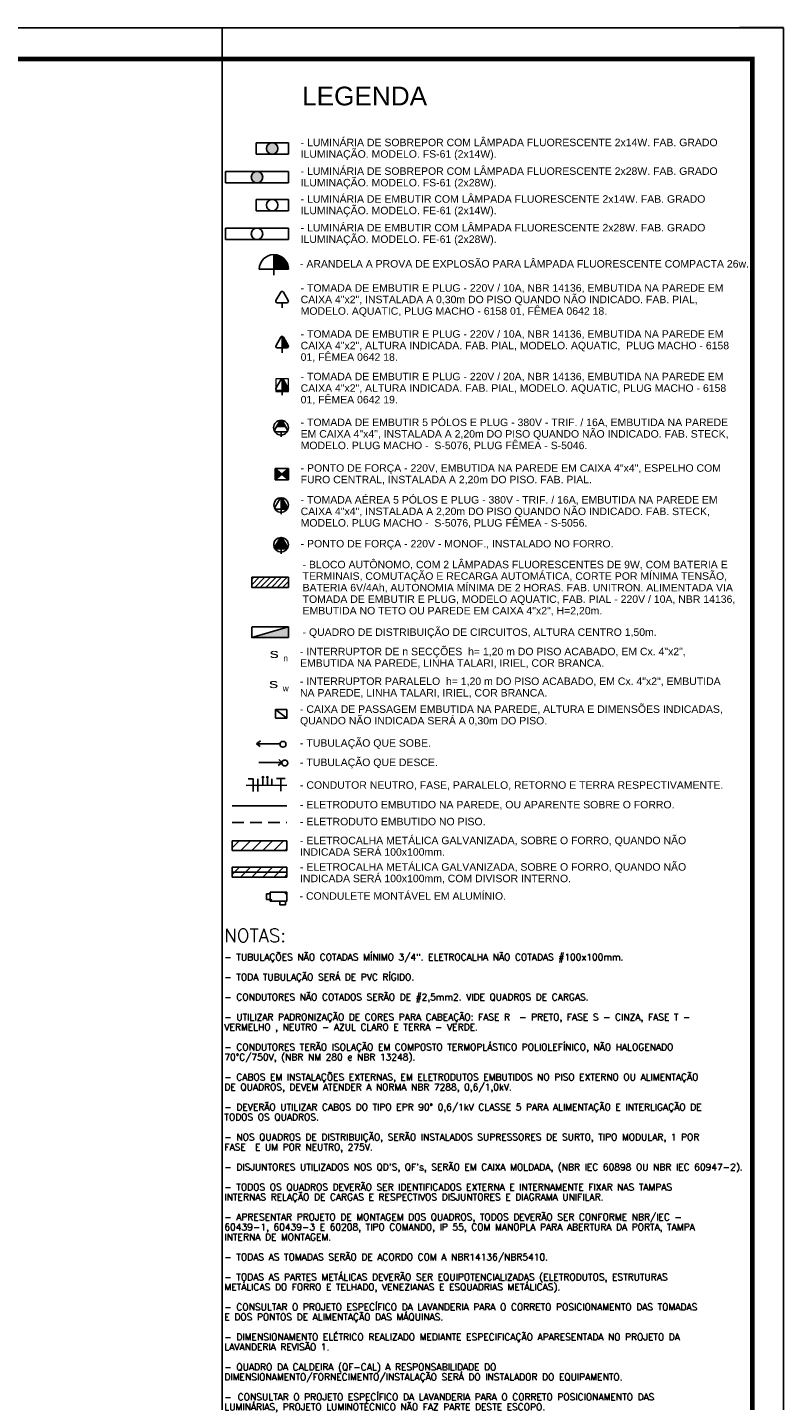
# Model space of a CAD drawing. Extents: x -118.2 to -44.5, y -40.2 to 1.8.
# Tile 56 of 56: x -56.6 to -44.5, y -20.2 to 1.8. Entities that reach past the tile are written whole.
import ezdxf
from ezdxf.enums import TextEntityAlignment as Align

# ---------------------------------------------------------------- set-up
doc = ezdxf.new("R2010")
doc.units = 0
doc.header["$MEASUREMENT"] = 0
doc.linetypes.add('HIDDEN', pattern=[0.375, 0.25, -0.125])
doc.linetypes.add('HIDDEN2', pattern=[0.1875, 0.125, -0.0625])
for name, color, linetype in [('calha', 150, 'Continuous'), ('CIRCUITOS', 2, 'Continuous'), ('CONDULETES', 4, 'Continuous'), ('ILUMINACAO', 1, 'Continuous'), ('LINHA', 40, 'Continuous'), ('PAREDES', 8, 'Continuous'), ('PRANCHA', 8, 'Continuous'), ('QUADRO_DE_CIRCUITOS', 1, 'Continuous'), ('QUADROS DE CARGA', 7, 'Continuous'), ('TOMADAS_ENERGIA', 1, 'Continuous'), ('TOMADAS_GERAIS', 1, 'Continuous'), ('TUB_ELETRICA', 5, 'Continuous')]:
    doc.layers.add(name, color=color, linetype=linetype)
doc.styles.add('ARIAL', font='arial.ttf')
doc.styles.add('ROMANS', font='romans')
doc.styles.add('TXT', font='txt')

# ---------------------------------------------------------------- blocks, each defined once
blk = doc.blocks.new('1-50 A0 FGR')
at = {"layer": 'PRANCHA'}
for p, q in [((3692.67, 59.449), (3632.52, 59.449)), ((3683.678, 58.949), (3683.678, 59.449)), ((3692.67, 59.454), (3691.963, 59.454)), ((3692.67, 17.449), (3692.67, 59.449))]:
    blk.add_line(p, q, dxfattribs=at)
at = {"layer": 'PRANCHA', "const_width": 0.075}
blk.add_lwpolyline([(3633.77, 58.949), (3633.77, 17.949), (3692.17, 17.949), (3692.17, 58.949), (3633.77, 58.949)], dxfattribs=at)
blk = doc.blocks.new('TE3ALT07')
blk.add_hatch(color=256).paths.add_polyline_path([(-1.13, 2.79), (1.13, 2.79), (0.35, 4.14, 0.624289), (-0.35, 4.14)])
for p, q in [((-1.62, 1.95), (-0.35, 4.14)), ((0.35, 4.14), (1.63, 1.92)), ((-1.3, 1.32), (1.28, 1.32)), ((-1.13, 2.79), (1.13, 2.79)), ((0, 0), (0, 1.32))]:
    blk.add_line(p, q)
blk.add_circle((0, 2.45), 1.98)
for centre, start, end in [((0, 3.97), 26.0479, 153.9521), ((-1.3, 1.71), 143.1332, 270.777), ((1.3, 1.71), 267.1811, 32.5689)]:
    blk.add_arc(centre, 0.393, start, end)
at = {"style": 'ROMANS', "flags": 8}
for tag, p in [('020', (-5.06, 1.95)), ('001', (3.97, 2.02))]:
    blk.add_attdef(tag, text='', height=1.6, dxfattribs=at).set_placement(p, align=Align.MIDDLE_CENTER)
blk = doc.blocks.new('Apwr_temed02')
for p, q in [((-1.62, 1.95), (-0.35, 4.14)), ((0, 1.32), (0, 4.36)), ((0.35, 4.14), (1.63, 1.92)), ((-1.3, 1.32), (1.28, 1.32)), ((0, 0), (0, 1.32))]:
    blk.add_line(p, q)
for centre, start, end in [((0, 3.97), 26.0479, 153.9521), ((-1.3, 1.71), 143.1332, 270.777), ((1.3, 1.71), 267.1811, 32.5689)]:
    blk.add_arc(centre, 0.393, start, end)
at = {"linetype": 'Continuous'}
for points in [[(0, 4.36), (1.63, 1.92), (0.21, 4.3)], [(1.63, 1.92), (0, 4.36), (1.69, 1.72)], [(0, 1.32), (1.69, 1.72), (0, 4.36)], [(0.35, 4.14), (0.21, 4.3), (1.63, 1.92)], [(1.69, 1.72), (0, 1.32), (1.64, 1.52)], [(1.28, 1.32), (1.64, 1.52), (0, 1.32)], [(1.64, 1.52), (1.28, 1.32), (1.49, 1.37)]]:
    blk.add_solid(points, dxfattribs=at)
at = {"style": 'ROMANS', "flags": 8}
for tag, p in [('020', (-4.96, 2.19)), ('001', (3.39, 2.17))]:
    blk.add_attdef(tag, text='', height=1.6, dxfattribs=at).set_placement(p, align=Align.MIDDLE_CENTER)
blk = doc.blocks.new('TEBAI01')
for p, q in [((-1.62, 1.95), (-0.35, 4.14)), ((0.35, 4.14), (1.63, 1.92)), ((-1.3, 1.32), (1.28, 1.32)), ((0, 0), (0, 1.32))]:
    blk.add_line(p, q)
for centre, start, end in [((0, 3.97), 26.0479, 153.9521), ((-1.3, 1.71), 143.1332, 270.777), ((1.3, 1.71), 267.1811, 32.5689)]:
    blk.add_arc(centre, 0.393, start, end)
at = {"style": 'ROMANS', "flags": 8}
for tag, p in [('020', (-5.03, 2.2)), ('001', (3.56, 2.23))]:
    blk.add_attdef(tag, text='', height=1.6, dxfattribs=at).set_placement(p, align=Align.MIDDLE_CENTER)
blk = doc.blocks.new('TE3MED06')
for p, q in [((-1.62, 1.95), (-0.35, 4.14)), ((0, 1.32), (0, 4.36)), ((0.35, 4.14), (1.63, 1.92)), ((-1.3, 1.32), (1.28, 1.32)), ((0, 0), (0, 1.32))]:
    blk.add_line(p, q)
blk.add_circle((-0.01, 2.44), 1.98)
for centre, start, end in [((0, 3.97), 26.0479, 153.9521), ((-1.3, 1.71), 143.1332, 270.777), ((1.3, 1.71), 267.1811, 32.5689)]:
    blk.add_arc(centre, 0.393, start, end)
at = {"linetype": 'Continuous'}
for points in [[(0, 4.36), (1.63, 1.92), (0.21, 4.3)], [(1.63, 1.92), (0, 4.36), (1.69, 1.72)], [(0, 1.32), (1.69, 1.72), (0, 4.36)], [(0.35, 4.14), (0.21, 4.3), (1.63, 1.92)], [(1.69, 1.72), (0, 1.32), (1.64, 1.52)], [(1.28, 1.32), (1.64, 1.52), (0, 1.32)], [(1.64, 1.52), (1.28, 1.32), (1.49, 1.37)]]:
    blk.add_solid(points, dxfattribs=at)
at = {"style": 'ROMANS', "flags": 8}
for tag, p in [('020', (-5.08, 2.06)), ('001', (3.71, 2.06))]:
    blk.add_attdef(tag, text='', height=1.6, dxfattribs=at).set_placement(p, align=Align.MIDDLE_CENTER)
blk = doc.blocks.new('TE3BAI05')
for p, q in [((-1.61, 1.95), (-0.35, 4.14)), ((0.36, 4.14), (1.64, 1.92)), ((-1.29, 1.32), (1.29, 1.32)), ((0, 1.32), (0, 0))]:
    blk.add_line(p, q)
blk.add_circle((-0.01, 2.44), 1.98)
for centre, start, end in [((0.01, 3.97), 26.0479, 153.9521), ((-1.29, 1.71), 143.1332, 270.777), ((1.31, 1.71), 267.1811, 32.5689)]:
    blk.add_arc(centre, 0.393, start, end)
at = {"style": 'ROMANS', "flags": 8}
for tag, p in [('020', (-5.21, 2.11)), ('001', (3.86, 2.07))]:
    blk.add_attdef(tag, text='', height=1.6, dxfattribs=at).set_placement(p, align=Align.MIDDLE_CENTER)
blk = doc.blocks.new('LF4X408')
for p, q in [((-630, 115), (630, 115)), ((-630, -115), (-630, 115)), ((630, 115), (630, -115)), ((630, -115), (-630, -115))]:
    blk.add_line(p, q)
blk.add_circle((0, 0), 115)
at = {"style": 'ROMANS', "flags": 8}
for tag, p in [('009', (591, 199)), ('001', (-624, -200))]:
    blk.add_attdef(tag, text='', height=80, dxfattribs=at).set_placement(p, align=Align.MIDDLE_CENTER)
blk.add_attdef('020', text='', height=80, dxfattribs=at).set_placement((566, -164), align=Align.TOP_LEFT)
blk = doc.blocks.new('LF4X206')
for p, q in [((-325, 115), (325, 115)), ((-325, -115), (-325, 115)), ((325, 115), (325, -115)), ((325, -115), (-325, -115))]:
    blk.add_line(p, q)
blk.add_circle((0, 0), 115)
at = {"style": 'ROMANS', "flags": 8}
for tag, p in [('009', (293, 197)), ('001', (-316, -198))]:
    blk.add_attdef(tag, text='', height=80, dxfattribs=at).set_placement(p, align=Align.MIDDLE_CENTER)
blk.add_attdef('020', text='', height=80, dxfattribs=at).set_placement((261, -155), align=Align.TOP_LEFT)
blk = doc.blocks.new('Apwr_dettud02')
for p, q in [((-5.34, 3.97), (-0.5, 0.54)), ((-0.45, 0.5), (-1.72, 0.5)), ((-0.45, 0.5), (-0.76, 1.61))]:
    blk.add_line(p, q)
blk.add_circle((0, 0), 0.745)
blk = doc.blocks.new('Apwr_dettus03')
for p, q in [((-5.38, 4.01), (-5.07, 2.9)), ((-5.38, 4.01), (-4.11, 4.01)), ((-0.5, 0.54), (-5.34, 3.97))]:
    blk.add_line(p, q)
blk.add_circle((0, 0), 0.745)
blk = doc.blocks.new('LDEMER20')
for p, q in [((0, 5.62), (0, 0)), ((0, 5.42), (1.25, 5.42)), ((0, 5.04), (2.07, 5.04)), ((0, 4.66), (2.6, 4.66)), ((0, 4.28), (2.99, 4.28)), ((0, 3.9), (3.29, 3.9)), ((-4, 1.62), (4, 1.62)), ((0, 3.52), (3.52, 3.52)), ((0, 3.14), (3.7, 3.14)), ((0, 2.76), (3.83, 2.76)), ((0, 2.38), (3.93, 2.38)), ((0, 2), (3.98, 2))]:
    blk.add_line(p, q)
blk.add_arc((0, 1.62), 4, 0, 180)
at = {"style": 'ROMANS', "flags": 8}
for tag, p in [('001', (-2.02, 3.16)), ('009', (5.45, 3.07))]:
    blk.add_attdef(tag, text='', height=1.6, dxfattribs=at).set_placement(p, align=Align.MIDDLE_CENTER)

msp = doc.modelspace()

# ---------------------------------------------------------------- hatches: boundary and pattern name
at = {"layer": 'ILUMINACAO'}
h = msp.add_hatch(color=256, dxfattribs=at)
edge = h.paths.add_edge_path()
edge.add_line((-52.927, -0.045), (-52.407, -0.045))
edge = h.paths.add_edge_path()
edge.add_line((-52.407, -0.045), (-52.407, -0.229))
edge = h.paths.add_edge_path()
edge.add_line((-52.407, -0.229), (-52.927, -0.229))
edge = h.paths.add_edge_path()
edge.add_line((-52.927, -0.229), (-52.927, -0.045))
edge = h.paths.add_edge_path()
edge.add_arc((-52.667, -0.137), 0.092, 0, 360)
h = msp.add_hatch(color=256, dxfattribs=at)
edge = h.paths.add_edge_path()
edge.add_line((-53.415, -0.504), (-52.407, -0.504))
edge = h.paths.add_edge_path()
edge.add_line((-52.407, -0.504), (-52.407, -0.688))
edge = h.paths.add_edge_path()
edge.add_line((-52.407, -0.688), (-53.415, -0.688))
edge = h.paths.add_edge_path()
edge.add_line((-53.415, -0.688), (-53.415, -0.504))
edge = h.paths.add_edge_path()
edge.add_arc((-52.911, -0.596), 0.092, 0, 360)
h = msp.add_hatch(dxfattribs=at)
h.set_pattern_fill('ANSI31', color=256, scale=0.019945, style=0)
h.set_pattern_definition([(45, (-553.9648, -243.898276), (-0.04477783, 0.04477783), [])])
h.paths.add_polyline_path([(-52.407, -7.16), (-52.407, -6.998), (-52.996, -6.998), (-52.996, -7.16)])
at = {"layer": 'TOMADAS_ENERGIA'}
h = msp.add_hatch(color=256, dxfattribs=at)
h.paths.add_polyline_path([(-52.407, -5.259), (-52.514, -5.349), (-52.407, -5.439)])
h.paths.add_polyline_path([(-52.514, -5.349), (-52.62, -5.259), (-52.62, -5.439)])
at = {"layer": 'TOMADAS_ENERGIA', "lineweight": 5}
msp.add_hatch(color=256, dxfattribs=at).paths.add_polyline_path([(-52.505, -6.378, 0.624289), (-52.547, -6.378), (-52.623, -6.51, 0.609132), (-52.602, -6.546), (-52.449, -6.546, 0.62271), (-52.43, -6.508)])
at = {"layer": 'TUB_ELETRICA', "linetype": 'Continuous'}
h = msp.add_hatch(dxfattribs=at)
h.set_pattern_fill('ANSI31', color=150, style=0)
h.set_pattern_definition([(45, (-95.43379, -8.37945), (-0.08838835, 0.08838835), [])])
h.paths.add_polyline_path([(-52.431, -11.373), (-52.431, -11.218), (-53.308, -11.218), (-53.308, -11.373)])
h = msp.add_hatch(dxfattribs=at)
h.set_pattern_fill('ANSI31', color=150, style=0)
h.set_pattern_definition([(45, (-95.43379, -8.80301), (-0.08838835, 0.08838835), [])])
h.paths.add_polyline_path([(-52.431, -11.797), (-52.431, -11.641), (-53.308, -11.641), (-53.308, -11.797)])

# ---------------------------------------------------------------- linework, layer by layer
at = {"layer": 'calha'}
for p, q in [((-53.308, -11.218), (-53.308, -11.373)), ((-52.431, -11.218), (-52.431, -11.373)), ((-53.308, -11.641), (-53.308, -11.797)), ((-52.431, -11.641), (-52.431, -11.797))]:
    msp.add_line(p, q, dxfattribs=at)
at = {"layer": 'CIRCUITOS'}
for p, q in [((-52.975, -10.225), (-53.052, -10.225)), ((-52.975, -10.225), (-52.975, -10.429)), ((-52.896, -10.225), (-52.896, -10.429)), ((-52.817, -10.226), (-52.817, -10.327)), ((-52.744, -10.226), (-52.744, -10.327)), ((-52.671, -10.226), (-52.671, -10.327)), ((-52.598, -10.219), (-52.462, -10.219)), ((-52.527, -10.219), (-52.527, -10.424))]:
    msp.add_line(p, q, dxfattribs=at)
at = {"layer": 'CONDULETES'}
for p, q in [((-52.701, -12.067), (-52.76, -12.067)), ((-52.76, -12.067), (-52.76, -12.155)), ((-52.701, -12.037), (-52.431, -12.037)), ((-52.701, -12.184), (-52.701, -12.037)), ((-52.448, -12.065), (-52.448, -12.043)), ((-52.431, -12.037), (-52.431, -12.184)), ((-52.76, -12.155), (-52.701, -12.155)), ((-52.701, -12.184), (-52.431, -12.184)), ((-52.685, -12.178), (-52.685, -12.156)), ((-52.544, -12.184), (-52.544, -12.243)), ((-52.544, -12.243), (-52.456, -12.243)), ((-52.456, -12.243), (-52.456, -12.184))]:
    msp.add_line(p, q, dxfattribs=at)
for centre in [(-52.448, -12.054), (-52.685, -12.167)]:
    msp.add_circle(centre, 0.0107, dxfattribs=at)
at = {"layer": 'ILUMINACAO'}
msp.add_lwpolyline([(-52.996, -6.998), (-52.996, -7.16), (-52.407, -7.16), (-52.407, -6.998)], close=True, dxfattribs=at)
at = {"layer": 'LINHA'}
msp.add_line((-52.431, -10.327), (-53.085, -10.33), dxfattribs=at)
for centre in [(-52.817, -10.2), (-52.744, -10.2)]:
    msp.add_circle(centre, 0.0111, dxfattribs=at)
at = {"layer": 'PAREDES'}
msp.add_line((-53.469, 1.297), (-53.469, -22.967), dxfattribs=at)
at = {"layer": 'QUADROS DE CARGA', "color": 1}
for p, q in [((-52.993, -7.791), (-52.407, -7.791)), ((-52.993, -7.965), (-52.407, -7.794)), ((-52.993, -7.967), (-52.993, -7.796)), ((-52.407, -7.794), (-52.407, -7.965)), ((-52.407, -7.965), (-52.993, -7.965))]:
    msp.add_line(p, q, dxfattribs=at)
msp.add_solid([(-52.993, -7.965), (-52.407, -7.794), (-52.407, -7.965)], dxfattribs=at)
at = {"layer": 'TOMADAS_ENERGIA'}
for p, q in [((-52.62, -5.439), (-52.407, -5.259)), ((-52.62, -5.259), (-52.407, -5.439)), ((-52.614, -9.113), (-52.431, -9.253))]:
    msp.add_line(p, q, dxfattribs=at)
at = {"layer": 'TOMADAS_ENERGIA', "lineweight": 5}
msp.add_lwpolyline([(-52.407, -4.024), (-52.407, -3.825), (-52.61, -3.825), (-52.61, -4.024)], close=True, dxfattribs=at)
at = {"layer": 'TOMADAS_ENERGIA'}
for points in [[(-52.62, -5.259), (-52.407, -5.259), (-52.407, -5.439), (-52.62, -5.439)], [(-52.431, -9.113), (-52.614, -9.113), (-52.614, -9.253), (-52.431, -9.253)]]:
    msp.add_lwpolyline(points, close=True, dxfattribs=at)
at = {"layer": 'TUB_ELETRICA'}
msp.add_line((-53.308, -10.655), (-52.431, -10.655), dxfattribs=at)
at = {"layer": 'TUB_ELETRICA', "linetype": 'HIDDEN2', "ltscale": 1.5}
msp.add_line((-53.308, -10.926), (-52.431, -10.926), dxfattribs=at)
at = {"layer": 'TUB_ELETRICA', "color": 150, "linetype": 'Continuous'}
for p, q in [((-53.308, -11.218), (-52.431, -11.218)), ((-53.308, -11.373), (-52.431, -11.373)), ((-53.308, -11.641), (-52.431, -11.641)), ((-53.308, -11.719), (-52.431, -11.719)), ((-53.308, -11.797), (-52.431, -11.797))]:
    msp.add_line(p, q, dxfattribs=at)

# ---------------------------------------------------------------- block references
msp.add_blockref('1-50 A0 FGR', (-3737.147, -57.652))
at = {"layer": 'ILUMINACAO'}
for name, p, xscale, yscale, zscale in [('LF4X206', (-52.667, -0.137), 0.0008000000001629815, 0.0008000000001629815, 0.0008000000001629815), ('LF4X408', (-52.911, -0.596), 0.0008000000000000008, 0.0008000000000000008, 0.0008000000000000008), ('LF4X206', (-52.667, -1.042), 0.0008000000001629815, 0.0008000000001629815, 0.0008000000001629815), ('LF4X408', (-52.911, -1.501), 0.0008000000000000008, 0.0008000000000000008, 0.0008000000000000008), ('LDEMER20', (-52.641, -2.164), 0.058552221, 0.058552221, 0.058552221)]:
    msp.add_blockref(name, p, dxfattribs=dict(at, xscale=xscale, yscale=yscale, zscale=zscale))
at = {"layer": 'QUADRO_DE_CIRCUITOS'}
for name, p, xscale, yscale, zscale, rotation in [('Apwr_dettus03', (-52.495, -9.672), 0.06300000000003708, 0.06300000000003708, 0.06300000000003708, 35.49695122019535), ('Apwr_dettud02', (-52.465, -9.972), 0.0629999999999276, 0.0629999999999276, 0.0629999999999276, 35.46282400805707)]:
    msp.add_blockref(name, p, dxfattribs=dict(at, xscale=xscale, yscale=yscale, zscale=zscale, rotation=rotation))
at = {"layer": 'TOMADAS_ENERGIA'}
for name, p, xscale, yscale, zscale in [('TEBAI01', (-52.509, -2.684), -0.06000000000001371, 0.06000000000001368, 0.06), ('TE3ALT07', (-52.526, -4.751), -0.05999999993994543, 0.05999999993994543, 0.05999999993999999)]:
    msp.add_blockref(name, p, dxfattribs=dict(at, xscale=xscale, yscale=yscale, zscale=zscale))
at = {"layer": 'TOMADAS_ENERGIA', "lineweight": 5}
for name, p, xscale, yscale, zscale in [('Apwr_temed02', (-52.509, -3.405), 0.05995222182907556, 0.05995222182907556, 0.05995222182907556), ('Apwr_temed02', (-52.509, -4.086), 0.05995222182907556, 0.05995222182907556, 0.05995222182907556), ('TE3BAI05', (-52.526, -6.624), -0.05942814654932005, 0.05942814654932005, 0.05942814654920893)]:
    msp.add_blockref(name, p, dxfattribs=dict(at, xscale=xscale, yscale=yscale, zscale=zscale))
at = {"layer": 'TOMADAS_GERAIS', "xscale": 0.05925294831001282, "yscale": 0.05925294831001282, "zscale": 0.05925294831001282}
msp.add_blockref('TE3MED06', (-52.524, -5.988), dxfattribs=at)

# ---------------------------------------------------------------- texts
at = {"layer": 'CIRCUITOS', "color": 7, "insert": (-53.434, -12.624), "char_height": 0.053333, "width": 8.3544, "attachment_point": 1, "line_spacing_factor": 0.9, "style": 'ROMANS'}
msp.add_mtext('{\\H4x;NOTAS:\\P}\\P{\\H2x;- TUBULAÇÕES NÃO COTADAS MÍNIMO 3/4". ELETROCALHA NÃO COTADAS #100x100mm.\\P\\P- TODA TUBULAÇÃO SERÁ DE PVC RÍGIDO. \\P\\P- CONDUTORES NÃO COTADOS SERÃO DE #2,5mm2. VIDE QUADROS DE CARGAS.\\P\\P- UTILIZAR PADRONIZAÇÃO DE CORES PARA CABEAÇÃO: FASE R  - PRETO, FASE S - CINZA, FASE T - VERMELHO , NEUTRO - AZUL CLARO E TERRA - VERDE.\\P\\P- CONDUTORES TERÃO ISOLAÇÃO EM COMPOSTO TERMOPLÁSTICO POLIOLEFÍNICO, NÃO HALOGENADO 70°C/750V, (NBR NM 280 e NBR 13248).\\P\\P- CABOS EM INSTALAÇÕES EXTERNAS, EM ELETRODUTOS EMBUTIDOS NO PISO EXTERNO OU ALIMENTAÇÃO DE QUADROS, DEVEM ATENDER A NORMA NBR 7288, 0,6/1,0kV.\\P\\P- DEVERÃO UTILIZAR CABOS DO TIPO EPR 90%%D 0,6/1kV CLASSE 5 PARA ALIMENTAÇÃO E INTERLIGAÇÃO DE TODOS OS QUADROS.\\P\\P- NOS QUADROS DE DISTRIBUIÇÃO, SERÃO INSTALADOS SUPRESSORES DE SURTO, TIPO MODULAR, 1 POR FASE  E UM POR NEUTRO, 275V.\\P\\P- DISJUNTORES UTILIZADOS NOS QD\'S, QF\'s, SERÃO EM CAIXA MOLDADA, (NBR IEC 60898 OU NBR IEC 60947-2).\\P\\P- TODOS OS QUADROS DEVERÃO SER IDENTIFICADOS EXTERNA E INTERNAMENTE FIXAR NAS TAMPAS INTERNAS RELAÇÃO DE CARGAS E RESPECTIVOS DISJUNTORES E DIAGRAMA UNIFILAR.\\P\\P- APRESENTAR PROJETO DE MONTAGEM DOS QUADROS, TODOS DEVERÃO SER CONFORME NBR/IEC - 60439-1, 60439-3 E 60208, TIPO COMANDO, IP 55, COM MANOPLA PARA ABERTURA DA PORTA, TAMPA INTERNA DE MONTAGEM. \\P\\P- TODAS AS TOMADAS SERÃO DE ACORDO COM A NBR14136/NBR5410. \\P\\P- TODAS AS PARTES METÁLICAS DEVERÃO SER EQUIPOTENCIALIZADAS (ELETRODUTOS, ESTRUTURAS METÁLICAS DO FORRO E TELHADO, VENEZIANAS E ESQUADRIAS METÁLICAS).\\P\\P- CONSULTAR O PROJETO ESPECÍFICO DA LAVANDERIA PARA O CORRETO POSICIONAMENTO DAS TOMADAS E DOS PONTOS DE ALIMENTAÇÃO DAS MÁQUINAS.\\P\\P- DIMENSIONAMENTO ELÉTRICO REALIZADO MEDIANTE ESPECIFICAÇÃO APARESENTADA NO PROJETO DA LAVANDERIA REVISÃO 1.\\P\\P- QUADRO DA CALDEIRA (QF-CAL) A RESPONSABILIDADE DO DIMENSIONAMENTO/FORNECIMENTO/INSTALAÇÃO SERÁ DO INSTALADOR DO EQUIPAMENTO.\\P\\P-^ICONSULTAR O PROJETO ESPECÍFICO DA LAVANDERIA PARA O CORRETO POSICIONAMENTO DAS LUMINÁRIAS, PROJETO LUMINOTÉCNICO NÃO FAZ PARTE DESTE ESCOPO.}', dxfattribs=at)
at = {"layer": 'QUADROS DE CARGA', "color": 7, "lineweight": 5, "style": 'ARIAL'}
for s, p in [('- ARANDELA A PROVA DE EXPLOSÃO PARA LÂMPADA FLUORESCENTE COMPACTA 26w.', (-52.222, -2.042)), ('- CONDULETE MONTÁVEL EM ALUMÍNIO.', (-52.229, -12.16))]:
    msp.add_text(s, height=0.12, dxfattribs=at).set_placement(p)
at = {"layer": 'QUADROS DE CARGA', "color": 1, "style": 'TXT', "width": 1.5}
for p in [(-52.708, -8.29), (-52.718, -8.772)]:
    msp.add_text('s', height=0.146, dxfattribs=at).set_placement(p)
at = {"layer": 'QUADROS DE CARGA', "color": 1, "linetype": 'HIDDEN', "style": 'TXT'}
for s, p in [('n', (-52.488, -8.343)), ('w', (-52.498, -8.826))]:
    msp.add_text(s, height=0.0977, dxfattribs=at).set_placement(p)
at = {"layer": 'QUADROS DE CARGA', "color": 7, "lineweight": 5, "width": 6.9459, "attachment_point": 1, "line_spacing_factor": 0.923077, "style": 'ARIAL'}
for s, insert, char_height in [('LEGENDA', (-52.189, 0.854), 0.3), ('- LUMINÁRIA DE SOBREPOR COM LÂMPADA FLUORESCENTE 2x14W. FAB. GRADO ILUMINAÇÃO. MODELO. FS-61 (2x14W).', (-52.212, 0.021), 0.12), ('- LUMINÁRIA DE SOBREPOR COM LÂMPADA FLUORESCENTE 2x28W. FAB. GRADO ILUMINAÇÃO. MODELO. FS-61 (2x28W).', (-52.212, -0.438), 0.12), ('- LUMINÁRIA DE EMBUTIR COM LÂMPADA FLUORESCENTE 2x14W. FAB. GRADO ILUMINAÇÃO. MODELO. FE-61 (2x14W).', (-52.212, -0.884), 0.12), ('- LUMINÁRIA DE EMBUTIR COM LÂMPADA FLUORESCENTE 2x28W. FAB. GRADO ILUMINAÇÃO. MODELO. FE-61 (2x28W).', (-52.212, -1.343), 0.12), ('{\\fArial|b0|i0|c161|p34;- TOMADA DE EMBUTIR E PLUG - 220V / 10A,\\C256; NBR 14136, EMBUTIDA NA PAREDE EM CAIXA 4"x2", INSTALADA A 0,30m DO PISO QUANDO NÃO INDICADO. FAB. PIAL, MODELO. AQUATIC, PLUG MACHO - 6158 01, FÊMEA 0642 18.}', (-52.212, -2.308), 0.12), ('- TOMADA DE EMBUTIR E PLUG - 220V / 10A,{\\C256; NBR 14136, EMBUTIDA NA PAREDE EM CAIXA 4"x2", ALTURA INDICADA. FAB. PIAL, MODELO. AQUATIC,  PLUG MACHO - 6158 01, FÊMEA 0642 18.}', (-52.212, -3.045), 0.12), ('{\\fArial|b0|i0|c161|p34;- TOMADA DE EMBUTIR E PLUG - 220V / 20A,\\C256; NBR 14136, EMBUTIDA NA PAREDE EM CAIXA 4"x2", ALTURA INDICADA. FAB. PIAL, MODELO. AQUATIC, PLUG MACHO - 6158 01, FÊMEA 0642 19.}', (-52.212, -3.726), 0.12), ('- {\\C256;TOMADA DE EMBUTIR 5 PÓLOS E PLUG - 380V - TRIF. / 16A, EMBUTIDA NA PAREDE EM CAIXA 4"x4", INSTALADA A 2,20m DO PISO QUANDO NÃO INDICADO. FAB. STECK, MODELO. PLUG MACHO -  S-5076, PLUG FÊMEA - S-5046.}', (-52.212, -4.459), 0.12), ('- {\\C256;PONTO DE FORÇA - 220V, EMBUTIDA NA PAREDE EM CAIXA 4"x4", ESPELHO COM FURO CENTRAL, INSTALADA A 2,20m DO PISO. FAB. PIAL.}', (-52.212, -5.19), 0.12), ('- {\\C256;TOMADA AÉREA 5 PÓLOS E PLUG - 380V - TRIF. / 16A, EMBUTIDA NA PAREDE EM CAIXA 4"x4", INSTALADA A 2,20m DO PISO QUANDO NÃO INDICADO. FAB. STECK, MODELO. PLUG MACHO -  S-5076, PLUG FÊMEA - S-5056.}', (-52.212, -5.699), 0.12), ('- PONTO DE FORÇA {\\C256;- 220V - MONOF., INSTALADO NO FORRO.}', (-52.212, -6.401), 0.12), ('{\\fArial|b0|i0|c161|p34;- BLOCO AUTÔNOMO, COM 2 LÂMP}ADAS{\\fArial|b0|i0|c161|p34; FLUORESCENTE}S{\\fArial|b0|i0|c161|p34; DE 9W, C}OM{\\fArial|b0|i0|c161|p34; BATERIA E TERMINAIS, COMUTAÇÃO E RECARGA AUTOMÁTICA\\fArial|b0|i0|c162|p34;,\\fArial|b0|i0|c161|p34; CORTE POR MÍNIMA TENSÃO, BATERIA 6V/4Ah\\fArial|b0|i0|c162|p34;, \\fArial|b0|i0|c161|p34;AUTONOMIA MÍNIMA DE 2 HORAS.\\fArial|b0|i0|c162|p34; FAB. \\fArial|b0|i0|c161|p34;UNITRON\\fArial|b0|i0|c162|p34;.\\fArial|b0|i0|c161|p34; \\fArial|b0|i0|c162|p34;ALIMENTADA VIA \\fArial|b0|i0|c161|p34;TOMADA DE EMBUTIR E PLUG\\fArial|b0|i0|c162|p34;, MODELO AQUATIC, FAB. PIAL\\fArial|b0|i0|c161|p34; - 220V / 10A,\\C256; NBR 14136, EMBUTIDA N\\fArial|b0|i0|c0|p34;O TETO OU\\fArial|b0|i0|c161|p34; PAREDE EM CAIXA 4"x2"\\C7;,\\fArial|b0|i0|c162|p34; \\fArial|b0|i0|c161|p34;H=2,2\\fArial|b0|i0|c162|p34;0\\fArial|b0|i0|c161|p34;m\\fArial|b0|i0|c0|p34;\\C256;.}', (-52.181, -6.735), 0.12), ('- QUADRO DE DISTRIBUIÇÃO DE CIRCUITOS, ALTURA CENTRO 1,50m.', (-52.181, -7.817), 0.12), ('- INTERRUPTOR DE n SECÇÕES  h= 1,20 m DO PISO ACABADO, EM Cx. 4"x2", EMBUTIDA NA PAREDE, LINHA TALARI, IRIEL, COR BRANCA.', (-52.222, -8.127), 0.12), ('- INTERRUPTOR PARALELO  h= 1,20 m DO PISO ACABADO, EM Cx. 4"x2", EMBUTIDA NA PAREDE, LINHA TALARI, IRIEL, COR BRANCA.', (-52.222, -8.603), 0.12), ('- CAIXA DE PASSAGEM EMBUTIDA NA PAREDE, ALTURA E DIMENSÕES INDICADAS, QUANDO NÃO INDICADA SERÁ A 0,30m DO PISO.', (-52.222, -9.049), 0.12), ('{\\fArial|b0|i0|c0|p34;- TUBULAÇÃO QUE SOBE.}', (-52.222, -9.591), 0.12), ('{\\fArial|b0|i0|c0|p34;- TUBULAÇÃO QUE DESCE.}', (-52.222, -9.901), 0.12), ('{\\fArial|b0|i0|c0|p34;- CONDUTOR NEUTRO, FASE, PARALELO, RETORNO E TERRA RESPECTIVAMENTE.}', (-52.222, -10.264), 0.12), ('{\\fArial|b0|i0|c0|p34;- ELETRODUTO EMBUTIDO NA PAREDE, OU APARENTE SOBRE O FORRO.}', (-52.222, -10.578), 0.12), ('{\\fArial|b0|i0|c0|p34;- ELETRODUTO EMBUTIDO NO PISO.}', (-52.222, -10.849), 0.12), ('- ELETROCALHA METÁLICA GALVANIZADA, SOBRE O FORRO, QUANDO NÃO INDICADA SERÁ 100x100mm.', (-52.222, -11.151), 0.12), ('- ELETROCALHA METÁLICA GALVANIZADA, SOBRE O FORRO, QUANDO NÃO INDICADA SERÁ 100x100mm, COM DIVISOR INTERNO.', (-52.222, -11.575), 0.12)]:
    msp.add_mtext(s, dxfattribs=dict(at, insert=insert, char_height=char_height))

doc.saveas('drawing.dxf')
